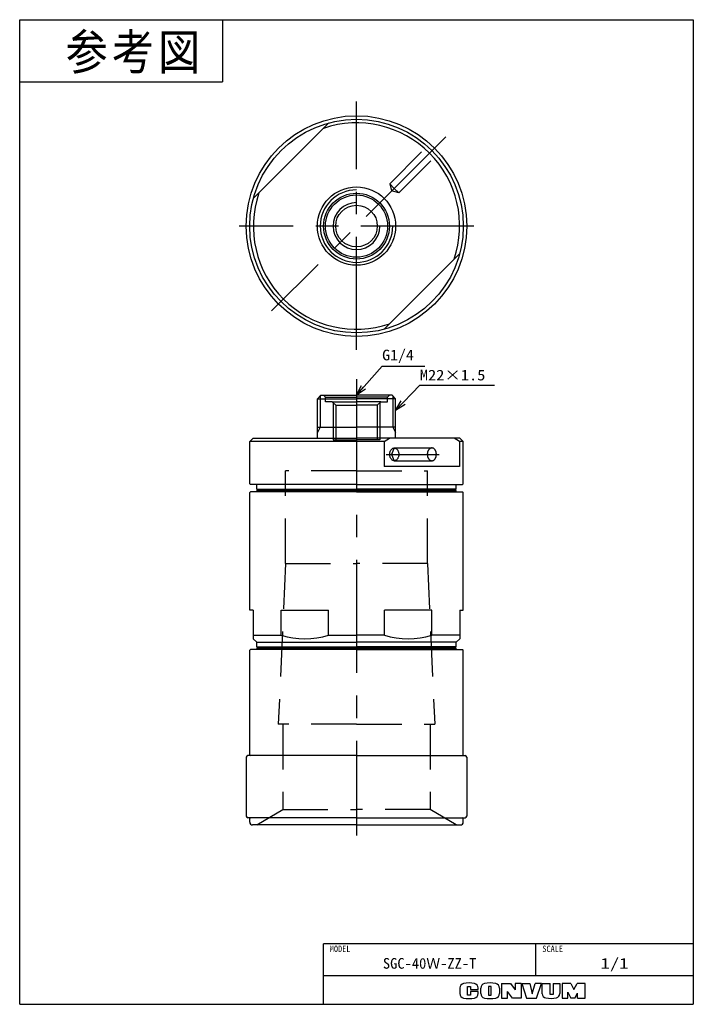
# Model space of a CAD drawing. Extents: x 0 to 189, y 0 to 277.
import ezdxf

# ---------------------------------------------------------------- set-up
doc = ezdxf.new("R2010")
doc.units = 0
for name, pattern in [('CENTER', [50.8, 31.75, -6.35, 6.35, -6.35]), ('DASHED', [19.05, 12.7, -6.35]), ('PHANTOM', [63.5, 31.75, -6.35, 6.35, -6.35, 6.35, -6.35])]:
    doc.linetypes.add(name, pattern=pattern)
doc.layers.get('0').update_dxf_attribs({"linetype": 'CONTINUOUS'})
doc.styles.add('MX_NOTE_STANDARD', font='txt.sh', dxfattribs={"bigfont": 'extfont'})
doc.dimstyles.new('MXDIMSTYLE', dxfattribs={"dimtxt": 3, "dimasz": 2.5, "dimexe": 1, "dimexo": 1, "dimgap": 1, "dimtad": 1, "dimdsep": 46, "dimtxsty": 'MX_NOTE_STANDARD', "dimblk1": 'OPEN30', "dimblk2": 'OPEN30', "dimsah": 1, "dimcen": 2.5, "dimadec": 0, "dimazin": 0, "dimtfac": 1, "dimtmove": 0, "dimatfit": 3, "dimldrblk": 'OPEN30', "dimfxl": 1, "dimtzin": 0, "dimarcsym": 0})

msp = doc.modelspace()

# ---------------------------------------------------------------- linework, layer by layer
at = {"color": 150, "linetype": 'CONTINUOUS'}
for p, q in [((0, 0), (0, 276.624973)), ((0, 276.624973), (189.357336, 276.624973)), ((57, 276.624973), (57, 259.124973)), ((189.357336, 276.624973), (189.357336, 0)), ((0, 259.124973), (57, 259.124973)), ((0, 0), (189.357336, 0))]:
    msp.add_line(p, q, dxfattribs=at)
at = {"color": 7, "linetype": 'CENTER'}
for p, q in [((94.678668, 183.847316), (94.678668, 253.624973)), ((119.802763, 243.758636), (70.82792, 194.783792)), ((127.678668, 218.63454), (61.678668, 218.63454)), ((94.678668, 175.662325), (94.678668, 47.410947)), ((103.02513, 154.49938), (117.913842, 154.49938))]:
    msp.add_line(p, q, dxfattribs=at)
at = {"color": 254, "linetype": 'CONTINUOUS'}
for p, q in [((86.876897, 247.602322), (65.710887, 226.436311)), ((123.64645, 210.832769), (102.480439, 189.666759)), ((83.678668, 170.09938), (84.678668, 171.09938)), ((83.678668, 159.09938), (83.678668, 170.09938)), ((83.678668, 170.09938), (94.678668, 170.09938)), ((84.678668, 171.09938), (94.678668, 171.09938)), ((84.678668, 171.09938), (94.678668, 171.09938)), ((104.678668, 171.09938), (94.678668, 171.09938)), ((104.678668, 171.09938), (94.678668, 171.09938)), ((105.678668, 170.09938), (94.678668, 170.09938)), ((105.678668, 170.09938), (104.678668, 171.09938)), ((105.678668, 159.09938), (105.678668, 170.09938)), ((83.678668, 162.09938), (94.678668, 162.09938)), ((105.678668, 162.09938), (94.678668, 162.09938)), ((65.678668, 159.09938), (64.678668, 158.09938)), ((94.678668, 158.09938), (64.678668, 158.09938)), ((64.678668, 146.19938), (64.678668, 158.09938)), ((65.678668, 159.09938), (94.678668, 159.09938)), ((123.678668, 159.09938), (94.678668, 159.09938)), ((102.480439, 158.09938), (94.678668, 158.09938)), ((102.480439, 158.09938), (103.980493, 159.09938)), ((102.480439, 158.09938), (102.480439, 151.09938)), ((123.64645, 158.09938), (122.146396, 159.09938)), ((123.64645, 158.09938), (123.64645, 151.09938)), ((124.678668, 158.09938), (123.64645, 158.09938)), ((123.678668, 159.09938), (124.678668, 158.09938)), ((124.678668, 146.19938), (124.678668, 158.09938)), ((123.64645, 151.09938), (102.480439, 151.09938)), ((64.678668, 146.19938), (64.878668, 145.99938)), ((64.878668, 143.99938), (64.678668, 143.79938)), ((94.678668, 145.99938), (64.878668, 145.99938)), ((94.678668, 143.99938), (64.878668, 143.99938)), ((66.678668, 145.99938), (65.378668, 145.99938)), ((66.678668, 144.73032), (66.678668, 145.99938)), ((67.078668, 144.49938), (66.678668, 144.73032)), ((66.678668, 144.73032), (94.678668, 144.73032)), ((67.078668, 144.49938), (66.678668, 144.26844)), ((66.678668, 143.99938), (66.678668, 144.26844)), ((66.678668, 144.26844), (94.678668, 144.26844)), ((67.078668, 144.49938), (94.678668, 144.49938)), ((94.678668, 145.99938), (124.478668, 145.99938)), ((122.678668, 144.73032), (94.678668, 144.73032)), ((122.278668, 144.49938), (94.678668, 144.49938)), ((122.678668, 144.26844), (94.678668, 144.26844)), ((94.678668, 143.99938), (124.478668, 143.99938)), ((122.278668, 144.49938), (122.678668, 144.73032)), ((122.278668, 144.49938), (122.678668, 144.26844)), ((122.678668, 145.99938), (123.978668, 145.99938)), ((122.678668, 144.73032), (122.678668, 145.99938)), ((122.678668, 143.99938), (122.678668, 144.26844)), ((124.678668, 146.19938), (124.478668, 145.99938)), ((124.478668, 143.99938), (124.678668, 143.79938)), ((64.678668, 110.69938), (64.678668, 143.79938)), ((124.678668, 110.69938), (124.678668, 143.79938)), ((65.678668, 110.69938), (64.678668, 110.69938)), ((65.678668, 110.69938), (65.678668, 102.69938)), ((73.526601, 110.69938), (86.830736, 110.69938)), ((73.526601, 103.69938), (73.526601, 110.69938)), ((86.830736, 103.69938), (86.830736, 110.69938)), ((102.526601, 103.69938), (102.526601, 110.69938)), ((115.830736, 110.69938), (102.526601, 110.69938)), ((115.830736, 103.69938), (115.830736, 110.69938)), ((123.678668, 110.69938), (123.678668, 102.69938)), ((123.678668, 110.69938), (124.678668, 110.69938)), ((65.678668, 103.69938), (73.526601, 103.69938)), ((66.678668, 101.69938), (65.678668, 102.69938)), ((86.830736, 103.69938), (94.678668, 103.69938)), ((102.526601, 103.69938), (94.678668, 103.69938)), ((123.678668, 103.69938), (115.830736, 103.69938)), ((122.678668, 101.69938), (123.678668, 102.69938)), ((64.878668, 99.69938), (64.678668, 99.49938)), ((94.678668, 99.69938), (64.878668, 99.69938)), ((66.678668, 100.43032), (66.678668, 101.69938)), ((66.678668, 101.69938), (94.678668, 101.69938)), ((67.078668, 100.19938), (66.678668, 100.43032)), ((66.678668, 100.43032), (94.678668, 100.43032)), ((67.078668, 100.19938), (66.678668, 99.96844)), ((66.678668, 99.69938), (66.678668, 99.96844)), ((66.678668, 99.96844), (94.678668, 99.96844)), ((67.078668, 100.19938), (94.678668, 100.19938)), ((122.678668, 101.69938), (94.678668, 101.69938)), ((122.678668, 100.43032), (94.678668, 100.43032)), ((122.278668, 100.19938), (94.678668, 100.19938)), ((122.678668, 99.96844), (94.678668, 99.96844)), ((94.678668, 99.69938), (124.478668, 99.69938)), ((122.278668, 100.19938), (122.678668, 100.43032)), ((122.278668, 100.19938), (122.678668, 99.96844)), ((122.678668, 100.43032), (122.678668, 101.69938)), ((122.678668, 99.69938), (122.678668, 99.96844)), ((124.478668, 99.69938), (124.678668, 99.49938)), ((64.678668, 70.09938), (64.678668, 99.49938)), ((124.678668, 70.09938), (124.678668, 99.49938)), ((63.678668, 69.39938), (63.678668, 52.89938)), ((94.678668, 69.89938), (64.178668, 69.89938)), ((65.178668, 69.89938), (64.878668, 69.89938)), ((94.678668, 69.89938), (125.178668, 69.89938)), ((124.178668, 69.89938), (124.478668, 69.89938)), ((125.678668, 69.39938), (125.678668, 52.89938)), ((94.678668, 52.39938), (64.178668, 52.39938)), ((64.678668, 51.19938), (64.678668, 52.19938)), ((65.178668, 52.39938), (64.878668, 52.39938)), ((94.678668, 50.39938), (65.478668, 50.39938)), ((94.678668, 52.39938), (125.178668, 52.39938)), ((94.678668, 50.39938), (123.878668, 50.39938)), ((124.178668, 52.39938), (124.478668, 52.39938)), ((124.678668, 51.19938), (124.678668, 52.19938))]:
    msp.add_line(p, q, dxfattribs=at)
at = {"color": 7, "linetype": 'DASHED'}
for p, q in [((104.012478, 230.513934), (114.580861, 241.082318)), ((106.558062, 227.96835), (117.126446, 238.536733)), ((104.012478, 230.513934), (104.550423, 228.506295)), ((104.012478, 230.513934), (105.28527, 229.241142)), ((106.558062, 227.96835), (104.550423, 228.506295)), ((106.558062, 227.96835), (105.28527, 229.241142)), ((85.428668, 171.09938), (85.928668, 170.59938)), ((85.928668, 170.59938), (94.678668, 170.59938)), ((85.928668, 169.29938), (85.928668, 170.59938)), ((87.828668, 169.29938), (85.928668, 169.29938)), ((87.828668, 169.29938), (94.678668, 169.29938)), ((87.828668, 169.29938), (88.828668, 168.29938)), ((88.078668, 169.04938), (88.078668, 158.596879)), ((88.078668, 169.04938), (88.078668, 158.596879)), ((103.428668, 170.59938), (94.678668, 170.59938)), ((101.528668, 169.29938), (94.678668, 169.29938)), ((101.528668, 169.29938), (100.528668, 168.29938)), ((101.278668, 169.04938), (101.278668, 158.596879)), ((101.278668, 169.04938), (101.278668, 158.596879)), ((101.528668, 169.29938), (103.428668, 169.29938)), ((103.928668, 171.09938), (103.428668, 170.59938)), ((103.428668, 169.29938), (103.428668, 170.59938)), ((88.828668, 168.29938), (94.678668, 168.29938)), ((88.828668, 168.29938), (88.828668, 158.596879)), ((88.828668, 168.29938), (88.828668, 158.596879)), ((100.528668, 168.29938), (94.678668, 168.29938)), ((100.528668, 168.29938), (100.528668, 158.596879)), ((100.528668, 168.29938), (100.528668, 158.596879)), ((88.078668, 158.596879), (94.678668, 158.596879)), ((101.278668, 158.596879), (94.678668, 158.596879)), ((105.28527, 156.29938), (104.550423, 154.49938)), ((105.28527, 156.29938), (115.891872, 156.29938)), ((104.550423, 154.49938), (105.28527, 152.69938)), ((105.28527, 152.69938), (115.891872, 152.69938)), ((94.678668, 149.89938), (74.678668, 149.89938)), ((74.678668, 123.79938), (74.678668, 149.89938)), ((94.678668, 149.89938), (114.678668, 149.89938)), ((114.678668, 123.79938), (114.678668, 149.89938)), ((74.678668, 123.79938), (72.689288, 78.69938)), ((74.678668, 123.79938), (94.678668, 123.79938)), ((114.678668, 123.79938), (94.678668, 123.79938)), ((114.678668, 123.79938), (116.668049, 78.69938)), ((94.678668, 78.69938), (72.689288, 78.69938)), ((73.928668, 78.69938), (73.928668, 54.69938)), ((94.678668, 78.69938), (116.668049, 78.69938)), ((115.428668, 78.69938), (115.428668, 54.69938)), ((66.678668, 50.39938), (73.928668, 54.69938)), ((73.928668, 54.69938), (94.678668, 54.69938)), ((115.428668, 54.69938), (94.678668, 54.69938)), ((122.678668, 50.39938), (115.428668, 54.69938))]:
    msp.add_line(p, q, dxfattribs=at)
at = {"color": 7, "linetype": 'CONTINUOUS'}
for p, q in [((84.490668, 170.91138), (84.490668, 162.09938)), ((104.866668, 170.91138), (104.866668, 162.09938)), ((84.490668, 162.09938), (83.678668, 160.692955)), ((104.866668, 162.09938), (105.678668, 160.692955))]:
    msp.add_line(p, q, dxfattribs=at)
at = {"color": 7, "linetype": 'PHANTOM'}
for p, q in [((73.526601, 110.69938), (86.830736, 110.69938)), ((115.830736, 110.69938), (102.526601, 110.69938))]:
    msp.add_line(p, q, dxfattribs=at)
at = {"color": 255, "linetype": 'CONTINUOUS'}
for p, q in [((189.357336, 17), (85.357336, 17)), ((85.357336, 0), (85.357336, 17)), ((145.106338, 8), (145.106338, 17)), ((189.357336, 8), (85.357336, 8))]:
    msp.add_line(p, q, dxfattribs=at)
at = {"color": 220, "linetype": 'CONTINUOUS'}
for p, q in [((135.457336, 5.891946), (135.457336, 1.711946)), ((135.457336, 5.891946), (137.957336, 5.891946)), ((137.957336, 5.891946), (139.257336, 4.080613)), ((140.957336, 5.891946), (139.257336, 5.891946)), ((139.257336, 5.891946), (139.257336, 4.080613)), ((140.957336, 5.891946), (140.957336, 1.711946)), ((141.137336, 5.891946), (142.507336, 1.711946)), ((141.137336, 5.891946), (143.387336, 5.891946)), ((143.387336, 5.891946), (144.057336, 2.911946)), ((144.057336, 2.911946), (144.857336, 5.891946)), ((146.657336, 5.891946), (144.857336, 5.891946)), ((145.257336, 1.711946), (146.657336, 5.891946)), ((146.907336, 2.962978), (146.907336, 5.891946)), ((146.907336, 5.891946), (149.157336, 5.891946)), ((149.157336, 2.711946), (149.157336, 5.891946)), ((149.937336, 5.891946), (151.807336, 5.891946)), ((149.937336, 5.891946), (149.937336, 2.711946)), ((151.807336, 5.891946), (151.807336, 3.011886)), ((152.487336, 5.891946), (152.487336, 1.711946)), ((154.957336, 5.891946), (152.487336, 5.891946)), ((154.957336, 5.891946), (155.777336, 4.191946)), ((155.777336, 4.191946), (156.717336, 5.891946)), ((158.957336, 5.891946), (156.717336, 5.891946)), ((158.957336, 1.711946), (158.957336, 5.891946)), ((123.757336, 4.584631), (123.757336, 3.019261)), ((125.907336, 5.041946), (126.757336, 5.041946)), ((125.907336, 2.591946), (125.907336, 5.041946)), ((126.757336, 5.041946), (126.757336, 4.161946)), ((126.757336, 4.161946), (128.857336, 4.161946)), ((128.857336, 3.591946), (126.757336, 3.591946)), ((126.757336, 3.591946), (126.757336, 2.591946)), ((128.857336, 4.161946), (128.857336, 4.584631)), ((128.857336, 3.019261), (128.857336, 3.591946)), ((129.607336, 3.033004), (129.607336, 4.570888)), ((132.557336, 5.041946), (131.807336, 5.041946)), ((131.807336, 5.041946), (131.807336, 2.591946)), ((132.557336, 2.591946), (132.557336, 5.041946)), ((134.837336, 4.570888), (134.837336, 3.033004)), ((138.537336, 1.711946), (137.137336, 3.611946)), ((137.137336, 1.711946), (137.137336, 3.611946)), ((154.047336, 3.366492), (154.957336, 1.711946)), ((154.047336, 1.711946), (154.047336, 3.366492)), ((156.057336, 1.711946), (156.807336, 3.161946)), ((156.807336, 1.711946), (156.807336, 3.161946)), ((126.757336, 2.591946), (125.907336, 2.591946)), ((131.807336, 2.591946), (132.557336, 2.591946)), ((135.457336, 1.711946), (137.137336, 1.711946)), ((140.957336, 1.711946), (138.537336, 1.711946)), ((142.507336, 1.711946), (145.257336, 1.711946)), ((149.937336, 2.711946), (149.157336, 2.711946)), ((152.487336, 1.711946), (154.077336, 1.711946)), ((156.057336, 1.711946), (154.957336, 1.711946)), ((156.807336, 1.711946), (158.957336, 1.711946))]:
    msp.add_line(p, q, dxfattribs=at)
at = {"color": 254, "linetype": 'CONTINUOUS'}
for radius in [31, 30, 11, 9.25, 8.75, 5.85]:
    msp.add_circle((94.678668, 218.63454), radius, dxfattribs=at)
for centre, radius, start, end in [((94.678668, 218.63454), 29, 341.291555, 108.708445), ((94.678668, 218.63454), 29, 161.291555, 288.708445), ((80.178668, 125.32438), 22.625, 252.901576, 287.098424), ((109.178668, 125.32438), 22.625, 252.901576, 287.098424), ((64.178668, 69.39938), 0.5, 90, 180), ((64.878668, 70.09938), 0.2, 180, 270), ((124.478668, 70.09938), 0.2, 270, 0), ((125.178668, 69.39938), 0.5, 0, 90), ((64.178668, 52.89938), 0.5, 180, 270), ((125.178668, 52.89938), 0.5, 270, 0), ((64.878668, 52.19938), 0.2, 90, 180), ((65.478668, 51.19938), 0.8, 180, 270), ((123.878668, 51.19938), 0.8, 270, 0), ((124.478668, 52.19938), 0.2, 0, 90)]:
    msp.add_arc(centre, radius, start, end, dxfattribs=at)
at = {"color": 7, "linetype": 'CONTINUOUS'}
for radius in [10.188, 6.6]:
    msp.add_arc((94.678668, 218.63454), radius, 90, 0, dxfattribs=at)
at = {"color": 220, "linetype": 'CONTINUOUS'}
for centre, radius, start, end in [((125.057336, 4.584631), 1.3, 101.631293, 180), ((126.307336, -1.488054), 7.5, 78.368707, 101.631293), ((127.557336, 4.584631), 1.3, 0, 78.368707), ((130.907336, 4.570888), 1.3, 102.245257, 180), ((132.222336, -1.488054), 7.5, 77.754743, 102.245257), ((133.537336, 4.570888), 1.3, 0, 77.754743), ((125.057336, 3.019261), 1.3, 180, 258.368707), ((127.557336, 3.019261), 1.3, 281.631293, 0), ((130.907336, 3.033004), 1.3, 180, 257.754743), ((133.537336, 3.033004), 1.3, 282.245257, 0), ((148.107336, 2.962978), 1.2, 180, 259.765703), ((150.607336, 3.011886), 1.2, 282.475783, 0), ((126.307336, 9.091946), 7.5, 258.368707, 281.631293), ((132.222336, 9.091946), 7.5, 257.754743, 282.245257), ((149.235565, 9.211946), 7.55, 259.765703, 282.475783)]:
    msp.add_arc(centre, radius, start, end, dxfattribs=at)
at = {"color": 7, "linetype": 'DASHED'}
msp.add_ellipse((105.28527, 154.49938), major_axis=(0, 1.8), ratio=0.707107, dxfattribs=at)
for major_axis, ratio, end_param in [((0, 1.8), 0.728339, 3.1415927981), ((0, -1.8), 0.685874, 3.1415926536)]:
    msp.add_ellipse((115.891872, 154.49938), major_axis=major_axis, ratio=ratio, start_param=0, end_param=end_param, dxfattribs=at)

# ---------------------------------------------------------------- texts
at = {"color": 255, "linetype": 'CONTINUOUS', "insert": (12.893496, 272.552331), "char_height": 10, "attachment_point": 1, "line_spacing_factor": 0.72}
msp.add_mtext('\\T1.095445;\\W0.912871;\\A1;参考図', dxfattribs=at)
at = {"color": 7, "linetype": 'CONTINUOUS', "char_height": 3, "attachment_point": 4, "line_spacing_factor": 0.72}
for s, insert in [('\\W1.090909;\\A1;G1/4', (101.889899, 182.051888)), ('\\W1.129032;\\A1;M22×1.5', (112.477427, 176.758907))]:
    msp.add_mtext(s, dxfattribs=dict(at, insert=insert))
at = {"color": 140, "linetype": 'CONTINUOUS', "attachment_point": 2}
for s, insert, char_height, line_spacing_factor in [('\\W0.944444;\\A1;MODEL', (90.069885, 16.495431), 1.8, 0.6), ('\\W0.944444;\\A1;SCALE', (149.818887, 16.495431), 1.8, 0.6), ('\\W0.997230;\\A1;SGC-40Ｗ-ZZ-T', (115.231837, 13), 3, 0.72), ('\\W1.285714;\\A1;1/1', (167.231837, 13), 3, 0.72)]:
    msp.add_mtext(s, dxfattribs=dict(at, insert=insert, char_height=char_height, line_spacing_factor=line_spacing_factor))

# ---------------------------------------------------------------- leaders
at = {"color": 7, "linetype": 'CONTINUOUS'}
for points in [[(94.678668, 171.09938), (101.889899, 179.251888), (113.889899, 179.251888)], [(105.678668, 166.864944), (112.477427, 173.958907), (133.477427, 173.958907)]]:
    msp.add_leader(points, dimstyle='MXDIMSTYLE', override={"dimasz": 3}, dxfattribs=at)

doc.saveas('drawing.dxf')
